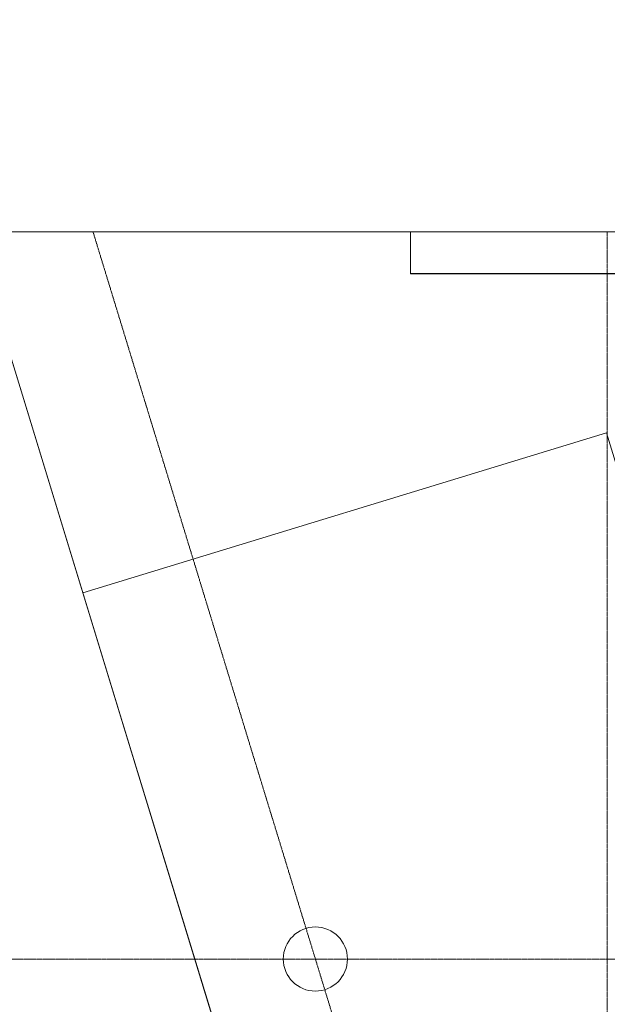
# Model space of a CAD drawing. Header units: millimetres. Extents: x 869791 to 957834, y 561000 to 598978.
# Tile 34 of 38: x 934776 to 941642, y 587471 to 598978. Entities that reach past the tile are written whole.
import ezdxf
from ezdxf.xclip import XClip

# ---------------------------------------------------------------- set-up
doc = ezdxf.new("R2010")
doc.units = ezdxf.units.MM
doc.header["$XCLIPFRAME"] = 2
doc.linetypes.add('_T2 Grid Line', pattern=[22.225, 12.7, -3.175, 3.175, -3.175])
for name, color, linetype, lineweight in [('0-1', 7, 'Continuous', 5), ('A222-1', 7, 'Continuous', 9), ('A254', 7, 'Continuous', 5), ('A822-1', 7, '_T2 Grid Line', 5), ('A852-TYNN', 7, 'Continuous', 5)]:
    doc.layers.add(name, color=color, linetype=linetype, lineweight=lineweight)
doc.layers.add('A222-2', color=9, linetype='Continuous', lineweight=5, true_color=0x808080)

# ---------------------------------------------------------------- blocks, each defined once
blk = doc.blocks.new('gmtio-a-200-1-0001_rvt-1-19447-aa-tof-20-3000')
at = {"layer": 'A222-2'}
h = blk.add_hatch(dxfattribs=at)
h.set_pattern_fill('FP_5', color=256, style=0, pattern_type=2)
h.set_pattern_definition([(50, (0, 0), (7287.363, -637.56), [762, -8382]), (355, (0, 0), (-1409.714, 7642.27), [609.6, -6705.6]), (100.451, (607, -53), (5877.705, 7004.665), [647.6, -7123.6]), (46.184, (0, 2032), (10843.16, -1681.71), [1143, -12573]), (96.636, (904, 1892), (9496.1, 9897.1), [971.4, -10685.4]), (351.184, (0, 2032), (9496.2, 9897.01), [914.4, -10058.4]), (21, (1016, 1524), (6064.575, -4090.61), [762, -8382]), (326, (1016, 1524), (2472.08, 7367.523), [609.6, -6705.6]), (71.451, (1521.4, 1183), (8536.685, 3276.85), [647.6, -7123.6]), (37.5, (0, 0), (123.544, 3382.2016), [335.28, -6289.04, 335.28, -6471.92, -6731]), (37.5, (0, 0), (123.544, 3382.2016), [-13431.52, 335.28, -6395.72]), (7.5, (0, 0), (2672.787, 4007.223), [335.28, -3545.84, 335.28, -6136.64, -2565.4]), (7.5, (0, 0), (2672.787, 4007.223), [-10353.04, 335.28, -2230.12]), (327.5, (-2265.7, 0), (5423.636, -229.157), [335.28, -2204.72, 335.28, -7589.52, -10515.6]), (327.5, (-2265.7, 0), (5423.636, -229.157), [-10464.8, 335.28, -10180.32]), (317.5, (-3281.7, 0), (5925.17, 1017.067), [335.28, -2966.72, 335.28, -4927.6, -7467.6]), (317.5, (-3281.7, 0), (5925.17, 1017.067), [-8564.88, 335.28, -7132.32])])
h.paths.add_polyline_path([(606590, 587625), (606718, 587648), (606831, 587713), (606914, 587812), (606959, 587935), (606959, 588065), (606914, 588187), (606831, 588287), (606718, 588352), (606590, 588375), (606461, 588352), (606349, 588287), (606265, 588187), (606220, 588065), (606220, 587935), (606265, 587812), (606349, 587713), (606461, 587648), (606524, 587631)])
at = {"layer": 'A222-1'}
for start, end in [(0, 180), (180, 0)]:
    blk.add_arc((606590, 588000), 375, start, end, dxfattribs=at)
at = {"layer": 'A254'}
for p, q in [((597595, 612811), (613588, 560501)), ((597596, 612810), (613588, 560500)), ((616633, 550543), (597599, 612800)), ((607700, 596011), (607700, 600246)), ((607700, 600246), (607700, 596010)), ((607700, 596010), (607700, 600246)), ((611920, 596011), (607700, 596011)), ((607700, 596010), (611920, 596010)), ((611920, 596010), (607700, 596010))]:
    blk.add_line(p, q, dxfattribs=at)

msp = doc.modelspace()

# ---------------------------------------------------------------- linework, layer by layer
at = {"layer": 'A822-1'}
for p, q in [((935658, 596417), (935633, 596499)), ((941641, 561000), (941641, 596499)), ((946486, 561000), (935658, 596417)), ((869791, 588000), (957834, 588000))]:
    msp.add_line(p, q, dxfattribs=at)
at = {"layer": 'A852-TYNN'}
for points in [[(957834, 596499), (869791, 596499), (869791, 561000), (957834, 561000)], [(937736, 585012), (943856, 586883), (941634, 594151), (935514, 592280), (936950, 587581)]]:
    msp.add_lwpolyline(points, close=True, dxfattribs=at)
msp.add_circle((938231, 588000), 375, dxfattribs=at)

# ---------------------------------------------------------------- block references
at = {"layer": '0-1'}
ref = msp.add_blockref('gmtio-a-200-1-0001_rvt-1-19447-aa-tof-20-3000', (331641, 0), dxfattribs=at)
XClip(ref).set_block_clipping_path([(538149.9999999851, 560999.9999999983), (626192.6181362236, 596498.7507570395)])

doc.saveas('drawing.dxf')
